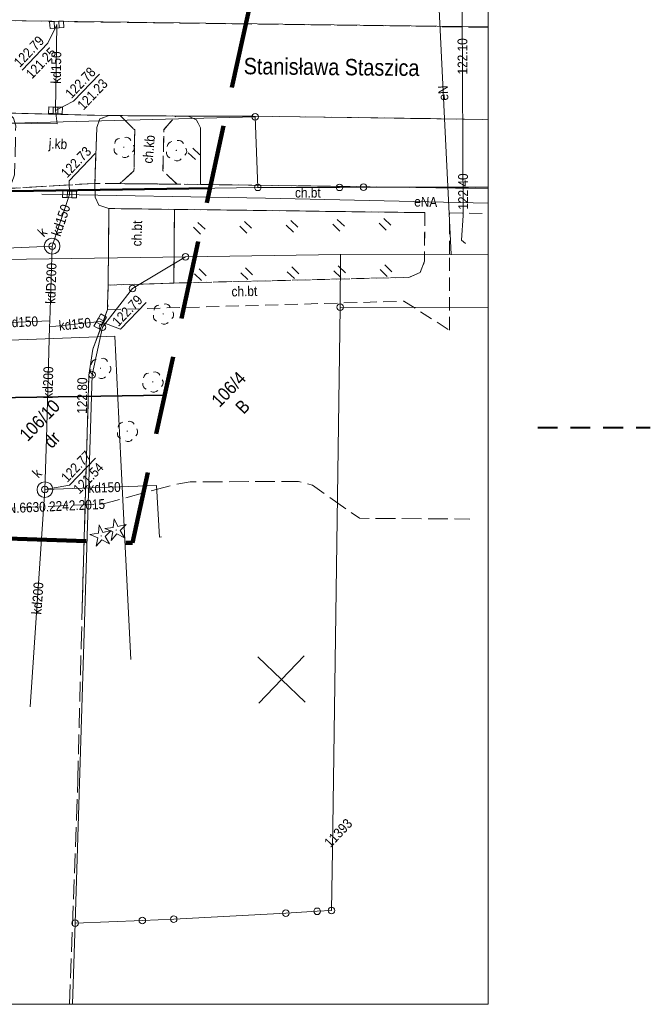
# Model space of a CAD drawing. Extents: x 0 to 6443539, y 0 to 5655063.
# Tile 59 of 64: x 6441237 to 6441285, y 5654755 to 5654830. Entities that reach past the tile are written whole.
import ezdxf
from ezdxf.enums import TextEntityAlignment as Align

# ---------------------------------------------------------------- set-up
doc = ezdxf.new("R2010")
doc.units = 0
doc.header["$MEASUREMENT"] = 0
for name, pattern in [('1.0_0.5', [1.5, 1, -0.5]), ('1.5_0.5', [2, 1.5, -0.5]), ('1.5_1.0', [2.5, 1.5, -1]), ('2', [0.9, 0.6, -0.3]), ('219-500', [0]), ('PRZER2-1', [3, 2, -1]), ('PRZER3-1', [4, 3, -1])]:
    doc.linetypes.add(name, pattern=pattern)
doc.layers.get('0').update_dxf_attribs({"color": 2, "linetype": 'CONTINUOUS', "lineweight": 5})
for name, color, linetype, lineweight in [('!kanalizacja tłoczna', 240, '1.5_1.0', 40), ('1ramki', 7, 'PRZER2-1', 18), ('z - MPZT', 121, 'PRZER3-1', 18)]:
    doc.layers.add(name, color=color, linetype=linetype, lineweight=lineweight)
for name, color, linetype in [('202-punkt graniczny', 7, 'CONTINUOUS'), ('203-punkt graniczny', 7, 'CONTINUOUS'), ('203-punkt graniczny-Atr103', 7, 'CONTINUOUS'), ('210-oznaczenie konturu użytku gruntowego', 7, 'CONTINUOUS'), ('211-numer działki ewidencyjnej', 7, 'CONTINUOUS'), ('218-kontur użytku gruntowego', 7, 'CONTINUOUS'), ('219-działka ewidencyjna', 7, 'CONTINUOUS'), ('994-Nazwa ulicy', 7, 'CONTINUOUS'), ('chodnik', 7, 'CONTINUOUS'), ('chodnik-Atr17', 7, 'CONTINUOUS'), ('drzewo iglaste', 7, 'CONTINUOUS'), ('drzewo liściaste', 7, 'CONTINUOUS'), ('jezdnia', 7, 'CONTINUOUS'), ('jezdnia-Atr17', 7, 'CONTINUOUS'), ('komora podziemna', 7, 'CONTINUOUS'), ('kratka ściekowa', 7, 'CONTINUOUS'), ('krawężnik', 7, 'CONTINUOUS'), ('pikieta sztuczna', 7, 'CONTINUOUS'), ('pikieta sztuczna-Atr2', 7, 'CONTINUOUS'), ('przewód elektroenergetyczny podziemny', 7, 'CONTINUOUS'), ('przewód elektroenergetyczny podziemny-Atr1', 7, 'CONTINUOUS'), ('przewód kanalizacyjny', 7, 'CONTINUOUS'), ('przewód kanalizacyjny-Atr1', 7, 'CONTINUOUS'), ('przewód telekomunikacyjny podziemny', 7, 'CONTINUOUS'), ('przewód telekomunikacyjny podziemny - ob. projektowany', 7, 'CONTINUOUS'), ('przewód telekomunikacyjny podziemny - ob. projektowany-Atr1', 7, 'CONTINUOUS'), ('rzedna', 7, 'CONTINUOUS'), ('rzedna-Atr2', 7, 'CONTINUOUS'), ('rzedna-Atr3', 7, 'CONTINUOUS'), ('trawnik', 7, 'CONTINUOUS'), ('właz do komory lub kanału - okrągły', 7, 'CONTINUOUS'), ('właz do komory lub kanału - okrągły-Atr17', 7, 'CONTINUOUS'), ('Zakres', 7, 'CONTINUOUS')]:
    doc.layers.add(name, color=color, linetype=linetype)
doc.styles.add('MapaZas', font='geodezja.shx', dxfattribs={"width": 0.9})
doc.linetypes.add('NLZ', pattern='A,3,-1,[35,msgB.shx,S=0.008,R=0,X=-0.5,Y=0],3', length=7)

# ---------------------------------------------------------------- blocks, each defined once
blk = doc.blocks.new('202')
at = {"color": 0, "linetype": 'Continuous', "lineweight": 0}
blk.add_circle((0, 0), 0.25, dxfattribs=at)
blk = doc.blocks.new('203')
at = {"linetype": 'Continuous', "lineweight": 0}
h = blk.add_hatch(color=0, dxfattribs=at)
edge = h.paths.add_edge_path()
edge.add_arc((0, 0), 0.045, 0, 360)
blk = doc.blocks.new('TU04')
at = {"color": 0, "linetype": 'Continuous', "lineweight": 13}
for p, q in [((0, 0), (0, 0.75)), ((0.5, 0), (0.5, 0.75))]:
    blk.add_line(p, q, dxfattribs=at)
blk = doc.blocks.new('OP021')
at = {"linetype": 'Continuous', "lineweight": 13}
h = blk.add_hatch(color=0, dxfattribs=at)
edge = h.paths.add_edge_path()
edge.add_arc((0, 0), 0.05, 0, 360)
at = {"color": 0, "linetype": 'Continuous', "lineweight": 13}
for centre, start, end in [((0, 0.4), 49.272, 130.728), ((-0.38, 0.124), 121.308, 202.548), ((0.38, 0.124), 337.452, 58.692), ((-0.235, -0.324), 193.221, 274.871), ((0.235, -0.324), 265.129, 346.779)]:
    blk.add_arc(centre, 0.4, start, end, dxfattribs=at)
blk = doc.blocks.new('PW01')
at = {"linetype": 'Continuous', "lineweight": 13}
h = blk.add_hatch(color=0, dxfattribs=at)
edge = h.paths.add_edge_path()
edge.add_arc((0, 0), 0.045, 0, 360)
blk = doc.blocks.new('US05')
at = {"color": 0, "linetype": 'Continuous', "lineweight": 13}
for p, q in [((-0.525, -0.25), (-0.525, 0.25)), ((-0.525, 0.25), (-0.175, 0.25)), ((-0.175, -0.25), (-0.175, 0.25)), ((-0.175, 0.25), (0.175, 0.25)), ((0.175, -0.25), (0.175, 0.25)), ((0.175, 0.25), (0.525, 0.25)), ((0.525, -0.25), (0.525, 0.25)), ((-0.525, -0.25), (-0.175, -0.25)), ((-0.175, -0.25), (0.175, -0.25)), ((0.175, -0.25), (0.525, -0.25))]:
    blk.add_line(p, q, dxfattribs=at)
blk = doc.blocks.new('US22')
at = {"color": 0, "linetype": 'Continuous', "lineweight": 13}
blk.add_circle((0, 0), 0.25, dxfattribs=at)
blk = doc.blocks.new('OP011')
at = {"linetype": 'Continuous', "lineweight": 13}
h = blk.add_hatch(color=0, dxfattribs=at)
edge = h.paths.add_edge_path()
edge.add_arc((0, 0), 0.05, 0, 360)
at = {"color": 0, "linetype": 'Continuous', "lineweight": 13}
for p, q in [((-0.828, -0.268), (-0.283, 0.093)), ((-0.283, 0.093), (-0.512, 0.706)), ((-0.512, 0.706), (0, 0.299)), ((0, 0.299), (0.512, 0.706)), ((0.512, 0.706), (0.283, 0.093)), ((0.283, 0.093), (0.828, -0.268)), ((-0.175, -0.24), (-0.828, -0.268)), ((0, -0.87), (-0.175, -0.24)), ((0.175, -0.24), (0, -0.87)), ((0.828, -0.268), (0.175, -0.24))]:
    blk.add_line(p, q, dxfattribs=at)

msp = doc.modelspace()

# ---------------------------------------------------------------- linework, layer by layer
at = {"layer": '!kanalizacja tłoczna'}
msp.add_line((6441276.114, 5654798.579), (6441284.692, 5654798.579), dxfattribs=at)
at = {"color": 0, "lineweight": 13}
for p, q in [((6441258.409, 5654777.665), (6441254.798, 5654781.123)), ((6441258.409, 5654777.665), (6441254.798, 5654781.123)), ((6441254.875, 5654777.588), (6441258.333, 5654781.199)), ((6441254.875, 5654777.588), (6441258.333, 5654781.199))]:
    msp.add_line(p, q, dxfattribs=at)
at = {"layer": '1ramki', "color": 0, "linetype": 'Continuous', "lineweight": 13, "flags": 128}
msp.add_lwpolyline([(6441071.681, 5654894.679), (6441272.347, 5654894.679), (6441272.347, 5654754.671), (6441071.681, 5654754.671)], close=True, dxfattribs=at)
msp.add_lwpolyline([(6441071.681, 5654894.679), (6441272.347, 5654894.679), (6441272.347, 5654754.671), (6441071.681, 5654754.671)], close=True, dxfattribs=at)
at = {"layer": '218-kontur użytku gruntowego', "color": 3, "linetype": 'Continuous', "lineweight": 13, "flags": 128}
for points in [[(6441254.601, 5654822.225), (6441213.659, 5654821.154)], [(6441213.659, 5654821.154), (6441254.601, 5654822.225)], [(6441254.802, 5654816.854), (6441254.601, 5654822.225)], [(6441254.601, 5654822.225), (6441254.802, 5654816.854)], [(6441213.886, 5654816.215), (6441254.802, 5654816.854)], [(6441254.802, 5654816.854), (6441213.886, 5654816.215)], [(6441249.294, 5654811.565), (6441245.258, 5654809.158)], [(6441245.258, 5654809.158), (6441249.294, 5654811.565)], [(6441261.094, 5654811.743), (6441249.294, 5654811.565)], [(6441249.294, 5654811.565), (6441261.094, 5654811.743)], [(6441261.068, 5654807.739), (6441261.094, 5654811.743)], [(6441245.258, 5654809.158), (6441242.973, 5654806.222)], [(6441242.973, 5654806.222), (6441245.258, 5654809.158)], [(6441242.973, 5654806.222), (6441242.196, 5654802.591)], [(6441242.196, 5654802.591), (6441242.973, 5654806.222)], [(6441242.196, 5654802.591), (6441240.901, 5654760.841)], [(6441240.901, 5654760.841), (6441242.196, 5654802.591)]]:
    msp.add_lwpolyline(points, dxfattribs=at)
at = {"layer": '218-kontur użytku gruntowego', "color": 3, "linetype": 'Continuous', "lineweight": 13}
for points in [[(6441261.094, 5654811.743), (6441272.347, 5654811.731)], [(6441272.347, 5654807.714), (6441261.068, 5654807.739)], [(6441240.901, 5654760.841), (6441240.688, 5654754.671)], [(6441240.688, 5654754.671), (6441240.901, 5654760.841)]]:
    msp.add_lwpolyline(points, dxfattribs=at)
at = {"layer": '219-działka ewidencyjna', "color": 3, "linetype": '219-500', "lineweight": 13, "flags": 128}
for points in [[(6441254.601, 5654822.225), (6441213.659, 5654821.154)], [(6441254.802, 5654816.854), (6441254.601, 5654822.225)], [(6441213.886, 5654816.215), (6441254.802, 5654816.854)], [(6441254.802, 5654816.854), (6441261.019, 5654816.855)], [(6441261.019, 5654816.855), (6441262.843, 5654816.866)], [(6441249.294, 5654811.565), (6441226.789, 5654811.226)], [(6441249.294, 5654811.565), (6441245.258, 5654809.158)], [(6441249.294, 5654811.565), (6441261.094, 5654811.743)], [(6441261.068, 5654807.739), (6441261.094, 5654811.743)], [(6441242.973, 5654806.222), (6441245.258, 5654809.158)], [(6441260.492, 5654766.394), (6441261.068, 5654807.739)], [(6441242.196, 5654802.591), (6441242.973, 5654806.222)], [(6441240.901, 5654760.841), (6441242.196, 5654802.591)], [(6441260.422, 5654761.809), (6441260.492, 5654766.394)], [(6441248.399, 5654761.152), (6441246.01, 5654761.058)], [(6441256.933, 5654761.606), (6441248.399, 5654761.152)], [(6441259.327, 5654761.75), (6441256.933, 5654761.606)], [(6441260.422, 5654761.809), (6441259.327, 5654761.75)], [(6441246.01, 5654761.058), (6441240.901, 5654760.841)]]:
    msp.add_lwpolyline(points, dxfattribs=at)
at = {"layer": '219-działka ewidencyjna', "color": 3, "linetype": '219-500', "lineweight": 13}
for points in [[(6441262.843, 5654816.866), (6441272.347, 5654816.865)], [(6441261.094, 5654811.743), (6441272.347, 5654811.731)], [(6441240.901, 5654760.841), (6441240.688, 5654754.671)]]:
    msp.add_lwpolyline(points, dxfattribs=at)
at = {"layer": 'chodnik', "color": 7, "linetype": '1.0_0.5', "lineweight": 13, "flags": 128}
for points in [[(6441244.293, 5654817.143), (6441248.665, 5654817.096), (6441247.582, 5654818.12), (6441247.648, 5654821.24), (6441248.566, 5654822.286), (6441244.329, 5654822.314), (6441245.428, 5654821.234), (6441245.375, 5654818.114)], [(6441243.471, 5654815.244), (6441243.399, 5654809.414), (6441248.41, 5654809.572), (6441248.452, 5654815.182)]]:
    msp.add_lwpolyline(points, close=True, dxfattribs=at)
at = {"layer": 'chodnik', "color": 7, "linetype": '1.0_0.5', "lineweight": 13}
for points in [[(6441250.447, 5654817.078), (6441248.665, 5654817.096), (6441244.293, 5654817.143), (6441242.397, 5654817.159), (6441242.406, 5654816.098), (6441242.709, 5654815.489), (6441243.471, 5654815.244), (6441248.452, 5654815.182), (6441267.511, 5654814.93), (6441267.506, 5654811.238), (6441267.171, 5654810.382), (6441266.309, 5654810.003), (6441248.41, 5654809.572), (6441243.399, 5654809.414), (6441243.369, 5654807.547), (6441265.931, 5654808.191), (6441269.402, 5654805.989), (6441269.397, 5654811.795), (6441269.4, 5654814.907), (6441272.347, 5654814.871)], [(6441272.347, 5654816.77), (6441250.447, 5654817.078)]]:
    msp.add_lwpolyline(points, dxfattribs=at)
at = {"layer": 'jezdnia', "color": 7, "linetype": '1.5_0.5', "lineweight": 13}
for points in [[(6441272.347, 5654829.038), (6441217.602, 5654829.784)], [(6441231.274, 5654822.604), (6441235.817, 5654822.504), (6441243.48, 5654822.324), (6441244.329, 5654822.314), (6441248.566, 5654822.286), (6441249.5, 5654822.277), (6441254.444, 5654822.279), (6441272.347, 5654822.022)], [(6441240.469, 5654754.671), (6441240.998, 5654768.793), (6441241.097, 5654771.716), (6441241.349, 5654781.942), (6441241.434, 5654784.865), (6441241.935, 5654802.55), (6441242.239, 5654804.53), (6441243.369, 5654807.547), (6441243.399, 5654809.414), (6441243.471, 5654815.244), (6441242.709, 5654815.489), (6441242.406, 5654816.098), (6441242.397, 5654817.159), (6441235.489, 5654816.754)]]:
    msp.add_lwpolyline(points, dxfattribs=at)
at = {"layer": 'jezdnia', "color": 7, "linetype": '1.5_0.5', "lineweight": 13, "flags": 128}
msp.add_lwpolyline([(6441235.817, 5654822.504), (6441236.2, 5654822.11), (6441236.368, 5654821.547), (6441236.286, 5654817.804), (6441236.012, 5654817.098), (6441235.489, 5654816.754), (6441242.397, 5654817.159), (6441242.538, 5654821.412), (6441242.779, 5654822.068), (6441243.48, 5654822.324)], close=True, dxfattribs=at)
at = {"layer": 'komora podziemna', "color": 32, "linetype": 'Continuous', "lineweight": 13, "flags": 128}
for points in [[(6441239.57, 5654812.804), (6441239.695, 5654812.602), (6441239.735, 5654812.383), (6441239.697, 5654812.156), (6441239.574, 5654811.956), (6441239.372, 5654811.831), (6441239.14, 5654811.776), (6441238.913, 5654811.814), (6441238.726, 5654811.951), (6441238.587, 5654812.139), (6441238.533, 5654812.371), (6441238.584, 5654812.613), (6441238.722, 5654812.8), (6441238.91, 5654812.938), (6441239.128, 5654812.978), (6441239.369, 5654812.927)], [(6441239.01, 5654794.276), (6441239.134, 5654794.073), (6441239.182, 5654793.848), (6441239.144, 5654793.621), (6441239.014, 5654793.427), (6441238.819, 5654793.295), (6441238.586, 5654793.255), (6441238.359, 5654793.293), (6441238.165, 5654793.423), (6441238.034, 5654793.618), (6441237.993, 5654793.85), (6441238.038, 5654794.071), (6441238.161, 5654794.271), (6441238.363, 5654794.396), (6441238.589, 5654794.443), (6441238.809, 5654794.399)]]:
    msp.add_lwpolyline(points, close=True, dxfattribs=at)
at = {"layer": 'krawężnik', "color": 7, "linetype": 'Continuous', "lineweight": 13}
for points in [[(6441272.347, 5654829.073), (6441217.602, 5654829.784), (6441208.722, 5654829.952), (6441208.331, 5654830.035), (6441207.94, 5654830.147), (6441207.562, 5654830.288), (6441207.191, 5654830.449), (6441206.84, 5654830.633), (6441206.496, 5654830.852), (6441206.173, 5654831.078), (6441205.856, 5654831.34), (6441205.567, 5654831.616), (6441205.292, 5654831.908), (6441205.038, 5654832.22), (6441204.811, 5654832.548), (6441204.606, 5654832.897), (6441204.477, 5654833.312), (6441204.354, 5654833.733), (6441204.26, 5654834.156), (6441204.166, 5654834.578), (6441204.1, 5654835.015), (6441204.076, 5654835.163), (6441204.178, 5654838.914), (6441204.666, 5654838.931)], [(6441249.5, 5654822.277), (6441254.444, 5654822.279), (6441272.347, 5654822.022)], [(6441250.447, 5654817.078), (6441272.347, 5654816.77)]]:
    msp.add_lwpolyline(points, dxfattribs=at)
at = {"layer": 'krawężnik', "color": 7, "linetype": 'Continuous', "lineweight": 13, "flags": 128}
for points in [[(6441243.48, 5654822.324), (6441231.274, 5654822.604)], [(6441250.447, 5654817.078), (6441250.432, 5654821.385), (6441250.136, 5654822.001), (6441249.5, 5654822.277), (6441248.566, 5654822.286), (6441244.329, 5654822.314), (6441243.48, 5654822.324), (6441242.779, 5654822.068), (6441242.538, 5654821.412), (6441242.397, 5654817.159)], [(6441243.471, 5654815.244), (6441242.709, 5654815.489), (6441242.406, 5654816.098), (6441242.397, 5654817.159)], [(6441243.471, 5654815.244), (6441243.399, 5654809.414)], [(6441248.452, 5654815.182), (6441248.41, 5654809.572)], [(6441243.369, 5654807.547), (6441242.239, 5654804.53)], [(6441241.434, 5654784.865), (6441241.935, 5654802.55), (6441242.239, 5654804.53)]]:
    msp.add_lwpolyline(points, dxfattribs=at)
at = {"layer": 'przewód elektroenergetyczny podziemny', "color": 1, "linetype": 'Continuous', "lineweight": 13, "flags": 128}
for points in [[(6441269.539, 5654811.742), (6441268.58, 5654830.895), (6441267.168, 5654831.749), (6441258.434, 5654831.68), (6441246.875, 5654831.465)], [(6441198.285, 5654802.107), (6441198.107, 5654803.786), (6441243.915, 5654805.529), (6441244.381, 5654796.082), (6441245.141, 5654780.914)]]:
    msp.add_lwpolyline(points, dxfattribs=at)
at = {"layer": 'przewód elektroenergetyczny podziemny', "color": 1, "linetype": 'Continuous', "lineweight": 13}
msp.add_lwpolyline([(6441238.369, 5654816.35), (6441255.379, 5654816.025), (6441272.347, 5654815.646)], dxfattribs=at)
at = {"layer": 'przewód kanalizacyjny', "color": 34, "linetype": 'Continuous', "lineweight": 13, "flags": 128}
for points in [[(6441239.49, 5654829.232), (6441239.398, 5654822.716)], [(6441239.398, 5654822.716), (6441239.519, 5654821.701), (6441180.927, 5654822.44)], [(6441239.148, 5654812.378), (6441240.47, 5654816.318)], [(6441239.148, 5654812.378), (6441225.751, 5654811.805)], [(6441238.96, 5654806.701), (6441239.148, 5654812.378)], [(6441234.713, 5654806.517), (6441238.96, 5654806.701)], [(6441238.588, 5654793.849), (6441238.723, 5654797.735), (6441238.941, 5654806.248)], [(6441238.941, 5654806.248), (6441238.96, 5654806.701)], [(6441238.941, 5654806.248), (6441242.802, 5654806.636)], [(6441247.478, 5654790.251), (6441247.323, 5654790.233), (6441247.096, 5654794.161), (6441238.588, 5654793.849)], [(6441238.588, 5654793.849), (6441237.475, 5654777.303)]]:
    msp.add_lwpolyline(points, dxfattribs=at)
at = {"layer": 'przewód telekomunikacyjny podziemny', "color": 30, "linetype": 'Continuous', "lineweight": 13}
msp.add_lwpolyline([(6441156.247, 5654817.025), (6441159.498, 5654820.419), (6441159.974, 5654820.614), (6441165.862, 5654820.791), (6441176.224, 5654821.1), (6441186.636, 5654821.057), (6441186.564, 5654822.399), (6441186.795, 5654831.344), (6441187.609, 5654836.864), (6441188.076, 5654836.874), (6441188.677, 5654836.866), (6441189.278, 5654836.886), (6441225.58, 5654836.654), (6441270.328, 5654835.714), (6441270.376, 5654830.241), (6441270.443, 5654814.725), (6441270.322, 5654812.834), (6441270.61, 5654812.585)], dxfattribs=at)
at = {"layer": 'przewód telekomunikacyjny podziemny - ob. projektowany', "color": 30, "linetype": '1.5_0.5', "lineweight": 13, "flags": 128}
msp.add_lwpolyline([(6441197.249, 5654789.516), (6441199.469, 5654790.243), (6441219.195, 5654790.89), (6441226.787, 5654791.054), (6441228.541, 5654792.061), (6441229.463, 5654792.244), (6441234.256, 5654792.362), (6441243.053, 5654792.758), (6441246.505, 5654793.702), (6441248.411, 5654794.218), (6441249.644, 5654794.435), (6441257.904, 5654794.473), (6441258.964, 5654794.177), (6441262.541, 5654791.666), (6441270.944, 5654791.608)], dxfattribs=at)
at = {"layer": 'rzedna-Atr2', "color": 34, "lineweight": 13, "flags": 128}
for points in [[(6441239.49, 5654829.232), (6441238.806, 5654827.824), (6441236.854, 5654825.786)], [(6441239.398, 5654822.716), (6441240.776, 5654823.404), (6441242.75, 5654825.465)], [(6441240.47, 5654816.318), (6441240.447, 5654817.364), (6441242.421, 5654819.425)], [(6441242.802, 5654806.636), (6441244.349, 5654806.054), (6441246.301, 5654808.092)]]:
    msp.add_lwpolyline(points, dxfattribs=at)
at = {"layer": 'rzedna-Atr2', "color": 7, "lineweight": 13, "flags": 128}
msp.add_lwpolyline([(6441238.588, 5654793.849), (6441240.462, 5654794.187), (6441242.439, 5654796.252)], dxfattribs=at)
at = {"layer": 'trawnik', "color": 7, "linetype": '1.0_0.5', "lineweight": 13, "flags": 128}
for points in [[(6441249.5, 5654822.277), (6441248.566, 5654822.286), (6441247.648, 5654821.24), (6441247.582, 5654818.12), (6441248.665, 5654817.096), (6441244.293, 5654817.143), (6441245.375, 5654818.114), (6441245.428, 5654821.234), (6441244.329, 5654822.314), (6441247.696, 5654822.288), (6441243.48, 5654822.324), (6441242.779, 5654822.068), (6441242.538, 5654821.412), (6441242.397, 5654817.159), (6441250.447, 5654817.078), (6441250.432, 5654821.385), (6441250.136, 5654822.001)], [(6441248.41, 5654809.572), (6441266.309, 5654810.003), (6441267.171, 5654810.382), (6441267.506, 5654811.238), (6441267.511, 5654814.93), (6441248.452, 5654815.182)]]:
    msp.add_lwpolyline(points, close=True, dxfattribs=at)
at = {"layer": 'z - MPZT', "linetype": 'Continuous', "lineweight": 50}
msp.add_lwpolyline([(6441234.269, 5654820.933), (6441234.315, 5654816.535), (6441251.241, 5654816.799)], dxfattribs=at)
at = {"layer": 'z - MPZT', "linetype": 'NLZ', "lineweight": 35}
msp.add_lwpolyline([(6441226.5, 5654803.008), (6441226.573, 5654800.707), (6441247.713, 5654801.041)], dxfattribs=at)
at = {"layer": 'Zakres', "color": 6, "linetype": '2', "lineweight": 100, "ltscale": 10, "flags": 128}
msp.add_lwpolyline([(6441115.162, 5654868.911), (6441103.796, 5654794.812), (6441245.253, 5654789.792), (6441257.171, 5654844.298), (6441175.823, 5654844.523), (6441180.089, 5654866.329)], close=True, dxfattribs=at)

# ---------------------------------------------------------------- block references
at = {"layer": '202-punkt graniczny', "color": 3, "linetype": 'Continuous', "lineweight": 13, "rotation": 46.24115728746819}
for p in [(6441254.601, 5654822.225), (6441254.802, 5654816.854), (6441261.019, 5654816.855), (6441262.843, 5654816.866), (6441249.294, 5654811.565), (6441245.258, 5654809.158), (6441261.068, 5654807.739), (6441242.973, 5654806.222), (6441242.196, 5654802.591), (6441256.933, 5654761.606), (6441259.327, 5654761.75), (6441260.422, 5654761.809), (6441240.901, 5654760.841), (6441246.01, 5654761.058), (6441248.399, 5654761.152)]:
    msp.add_blockref('202', p, dxfattribs=at)
at = {"layer": '203-punkt graniczny', "color": 3, "linetype": 'Continuous', "lineweight": 13, "rotation": 46.24115728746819}
for p in [(6441261.094, 5654811.743), (6441260.492, 5654766.394)]:
    msp.add_blockref('203', p, dxfattribs=at)
at = {"layer": 'drzewo iglaste', "color": 94, "linetype": 'Continuous', "lineweight": 13, "rotation": 46.24115728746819}
for p in [(6441244.015, 5654790.77), (6441242.879, 5654790.321)]:
    msp.add_blockref('OP011', p, dxfattribs=at)
at = {"layer": 'drzewo liściaste', "color": 94, "linetype": 'Continuous', "lineweight": 13, "rotation": 46.24115728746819}
for p in [(6441244.601, 5654819.908), (6441248.595, 5654819.669), (6441247.598, 5654807.221), (6441242.822, 5654803.086), (6441246.798, 5654802.048), (6441244.857, 5654798.299)]:
    msp.add_blockref('OP021', p, dxfattribs=at)
at = {"layer": 'kratka ściekowa', "color": 34, "linetype": 'Continuous', "lineweight": 13}
for p, rotation in [((6441239.49, 5654829.232), 3.941157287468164), ((6441239.398, 5654822.716), 178.0011572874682), ((6441240.47, 5654816.318), 358.6711572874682), ((6441242.802, 5654806.636), 60.62115728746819)]:
    msp.add_blockref('US05', p, dxfattribs=dict(at, rotation=rotation))
at = {"layer": 'pikieta sztuczna', "color": 7, "linetype": 'Continuous', "lineweight": 13, "rotation": 46.24115728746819}
msp.add_blockref('PW01', (6441241.935, 5654802.55), dxfattribs=at)
at = {"layer": 'rzedna', "color": 34, "linetype": 'Continuous', "lineweight": 13, "rotation": 46.24115728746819}
for p in [(6441239.49, 5654829.232), (6441239.398, 5654822.716), (6441240.47, 5654816.318), (6441242.802, 5654806.636), (6441238.588, 5654793.849)]:
    msp.add_blockref('PW01', p, dxfattribs=at)
at = {"layer": 'rzedna', "color": 30, "linetype": 'Continuous', "lineweight": 13, "rotation": 46.24115728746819}
msp.add_blockref('PW01', (6441270.443, 5654814.725), dxfattribs=at)
at = {"layer": 'trawnik', "color": 7, "linetype": 'Continuous', "lineweight": 13, "rotation": 46.24115728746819}
for p in [(6441250.046, 5654818.971), (6441261.048, 5654813.53), (6441264.583, 5654813.606), (6441250.444, 5654813.3), (6441253.979, 5654813.377), (6441257.514, 5654813.453), (6441250.521, 5654809.765), (6441254.056, 5654809.842), (6441257.59, 5654809.918), (6441261.125, 5654809.995), (6441264.66, 5654810.072)]:
    msp.add_blockref('TU04', p, dxfattribs=at)
at = {"layer": 'właz do komory lub kanału - okrągły', "color": 7, "linetype": 'Continuous', "lineweight": 13, "rotation": 46.24115728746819}
for p in [(6441239.148, 5654812.378), (6441238.588, 5654793.849)]:
    msp.add_blockref('US22', p, dxfattribs=at)

# ---------------------------------------------------------------- texts
at = {"layer": '203-punkt graniczny-Atr103', "color": 7, "lineweight": 13, "style": 'MapaZas', "width": 0.9}
msp.add_text('11393', height=0.75, rotation=46.24116, dxfattribs=at).set_placement((6441260.492, 5654766.394), align=Align.BOTTOM_LEFT)
msp.add_text('11393', height=0.75, rotation=46.24116, dxfattribs=at).set_placement((6441260.492, 5654766.394), align=Align.BOTTOM_LEFT)
at = {"layer": '210-oznaczenie konturu użytku gruntowego', "color": 3, "linetype": 'Continuous', "lineweight": 13, "style": 'MapaZas', "width": 0.9}
for s, p in [('B', (6441253.725, 5654799.529)), ('dr', (6441239.108, 5654796.922))]:
    msp.add_text(s, height=1, rotation=46.24116, dxfattribs=at).set_placement(p)
at = {"layer": '211-numer działki ewidencyjnej', "color": 3, "linetype": 'Continuous', "lineweight": 13, "style": 'MapaZas', "width": 0.9}
for s, p in [('106/4', (6441251.898, 5654800.057)), ('106/10', (6441237.281, 5654797.451))]:
    msp.add_text(s, height=1, rotation=46.24116, dxfattribs=at).set_placement(p)
at = {"layer": '994-Nazwa ulicy', "color": 7, "linetype": 'Continuous', "lineweight": 13, "style": 'MapaZas', "width": 0.9}
msp.add_text('Stanisława Staszica', height=1.25, rotation=359.39116, dxfattribs=at).set_placement((6441260.42, 5654826.021), align=Align.MIDDLE_CENTER)
at = {"layer": 'chodnik-Atr17', "color": 7, "lineweight": 13, "style": 'MapaZas', "width": 0.9}
for s, rotation, p in [('ch.kb', 84.94116, (6441246.506, 5654819.758)), ('ch.bt', 1.24116, (6441253.778, 5654808.946))]:
    msp.add_text(s, height=0.75, rotation=rotation, dxfattribs=at).set_placement(p, align=Align.MIDDLE_CENTER)
for rotation, p in [(359.94116, (6441257.634, 5654816.081)), (88.19116, (6441245.938, 5654812.355))]:
    msp.add_text('ch.bt', height=0.75, rotation=rotation, dxfattribs=at).set_placement(p)
at = {"layer": 'jezdnia-Atr17', "color": 7, "lineweight": 13, "style": 'MapaZas', "width": 0.9}
msp.add_text('j.kb', height=0.75, rotation=357.04116, dxfattribs=at).set_placement((6441239.587, 5654820.167), align=Align.MIDDLE_CENTER)
at = {"layer": 'pikieta sztuczna-Atr2', "color": 7, "lineweight": 13, "style": 'MapaZas', "width": 0.9}
msp.add_text('122.80', height=0.75, rotation=89.43216, dxfattribs=at).set_placement((6441241.787, 5654799.619))
at = {"layer": 'przewód elektroenergetyczny podziemny-Atr1', "color": 1, "lineweight": 13, "style": 'MapaZas', "width": 0.9}
for s, rotation, p in [('eN', 92.86816, (6441268.919, 5654824.035)), ('eNA', 358.72116, (6441267.592, 5654815.752))]:
    msp.add_text(s, height=0.75, rotation=rotation, dxfattribs=at).set_placement(p, align=Align.MIDDLE_CENTER)
at = {"layer": 'przewód kanalizacyjny-Atr1', "color": 34, "lineweight": 13, "style": 'MapaZas', "width": 0.9}
for s, rotation, p in [('kd150', 89.18916, (6441239.447, 5654825.978)), ('kd150', 71.44916, (6441239.805, 5654814.351)), ('kdD200', 88.10016, (6441239.054, 5654809.547)), ('kd150', 2.48016, (6441236.84, 5654806.613)), ('kd150', 5.73616, (6441240.875, 5654806.446)), ('kd200', 88.52816, (6441238.828, 5654801.995)), ('kd150', 2.10116, (6441243.132, 5654794.011)), ('kd200', 86.15316, (6441238.031, 5654785.576))]:
    msp.add_text(s, height=0.75, rotation=rotation, dxfattribs=at).set_placement(p, align=Align.MIDDLE_CENTER)
at = {"layer": 'przewód telekomunikacyjny podziemny - ob. projektowany-Atr1', "color": 30, "lineweight": 13, "style": 'MapaZas', "width": 0.9}
msp.add_text('proj. t SP-GN.6630.2242.2015', height=0.75, rotation=2.57016, dxfattribs=at).set_placement((6441237.103, 5654792.487), align=Align.MIDDLE_CENTER)
at = {"layer": 'rzedna-Atr2', "color": 34, "lineweight": 13, "style": 'MapaZas', "width": 0.9}
for s, p in [('122.79', (6441236.849, 5654825.791)), ('122.78', (6441240.771, 5654823.41)), ('122.73', (6441240.442, 5654817.369)), ('122.79', (6441244.343, 5654806.06))]:
    msp.add_text(s, height=0.75, rotation=46.24116, dxfattribs=at).set_placement(p, align=Align.BOTTOM_LEFT)
at = {"layer": 'rzedna-Atr2', "color": 30, "lineweight": 13, "style": 'MapaZas', "width": 0.9}
for s, p in [('122.10', (6441270.395, 5654825.446)), ('122.40', (6441270.441, 5654815.156))]:
    msp.add_text(s, height=0.75, rotation=90.24816, dxfattribs=at).set_placement(p, align=Align.MIDDLE_LEFT)
at = {"layer": 'rzedna-Atr2', "color": 7, "lineweight": 13, "style": 'MapaZas', "width": 0.9}
msp.add_text('122.77', height=0.75, rotation=46.24116, dxfattribs=at).set_placement((6441240.456, 5654794.192), align=Align.BOTTOM_LEFT)
at = {"layer": 'rzedna-Atr3', "color": 34, "lineweight": 13, "style": 'MapaZas', "width": 0.9}
for s, p in [('121.25', (6441237.77, 5654824.909)), ('121.23', (6441241.691, 5654822.528))]:
    msp.add_text(s, height=0.75, rotation=46.24116, dxfattribs=at).set_placement(p, align=Align.BOTTOM_LEFT)
at = {"layer": 'rzedna-Atr3', "color": 7, "lineweight": 13, "style": 'MapaZas', "width": 0.9}
msp.add_text('121.54', height=0.75, rotation=46.24116, dxfattribs=at).set_placement((6441241.377, 5654793.31), align=Align.BOTTOM_LEFT)
at = {"layer": 'właz do komory lub kanału - okrągły-Atr17', "color": 7, "lineweight": 13, "style": 'MapaZas', "width": 0.9}
for p in [(6441238.511, 5654813.029), (6441238.103, 5654794.673)]:
    msp.add_text('k', height=0.75, rotation=46.24116, dxfattribs=at).set_placement(p)

doc.saveas('drawing.dxf')
